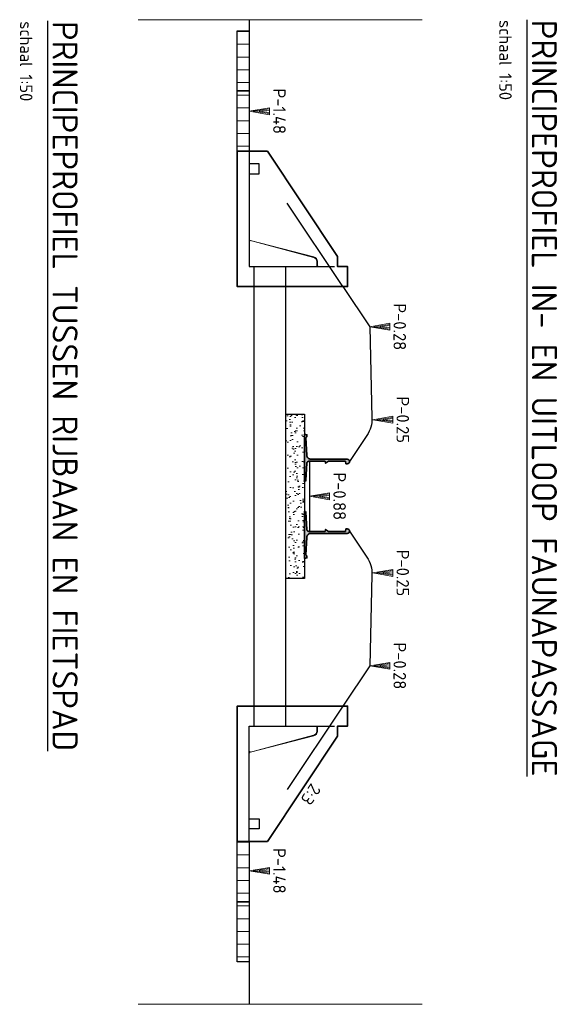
# Model space of a CAD drawing. Header units: metres. Extents: x 232680 to 233262, y 554200 to 554550.
# Tile 7 of 254: x 232740.49 to 232745.85, y 554421.01 to 554430.82. Entities that reach past the tile are written whole.
import ezdxf
from ezdxf.enums import TextEntityAlignment as Align

# ---------------------------------------------------------------- set-up
doc = ezdxf.new("R2010")
doc.units = ezdxf.units.M
doc.linetypes.add('XX-AFBREEK', pattern=[7, 4, -1, 1, -1])
doc.linetypes.add('XX-HIDDEN', pattern=[4, 2, -2])
for name, color, linetype, lineweight in [('N-WE-GW-MAAIVELD-G', 7, 'GW-MAAIVELD', 25), ('N-WE-RI-HWA_UITSTROOMBAK-KROOSHEK-GD', 250, 'Continuous', 13), ('N-WE-RI-PUT-GA', 254, 'Continuous', 35), ('N-WE-RI-PUT_025-GD', 7, 'Continuous', 25), ('N-WE-RI-PUT_035-GD', 7, 'Continuous', 35), ('N-WE-VH-VERHARDING_FUNDERING_ZAND-AD', 252, 'Continuous', 18), ('N-WE-VH-VERHARDING_FUNDERING_ZAND-GD', 7, 'Continuous', 25), ('N-WE-VH-VERHARDING_GRASBETONSTEEN-A', 72, 'Continuous', 18), ('N-WE-VH-VERHARDING_GRASBETONSTEEN-G', 70, 'Continuous', 25), ('X-XX-AL-AFBREEKLIJN-G', 7, 'XX-AFBREEK', 13), ('X-XX-AL-T18', 7, 'Continuous', 18), ('X-XX-AL-T18-z', 7, 'Continuous', 18), ('X-XX-AL-T25', 7, 'Continuous', 25), ('X-XX-AL-T50', 7, 'Continuous', 25)]:
    doc.layers.add(name, color=color, linetype=linetype, lineweight=lineweight)
doc.layers.add('N-WE-RI-HWA_TRANSPORTLEIDING_PVC_315-GD', color=150, linetype='Continuous', lineweight=25, true_color=0x007fff)
doc.styles.add('NLCS-ISO', font='NLCS-ISO.ttf')
doc.styles.add('NLCS-ISO-ANNOTATIEF-T25', font='NLCS-ISO.ttf', dxfattribs={"height": 2.5})
doc.styles.add('NLCS-ISO-ANNOTATIEF-T50', font='NLCS-ISO.ttf')
doc.linetypes.add('GW-MAAIVELD', pattern='A,12,[40,NLCS.SHX,S=1,R=0,X=0,Y=-0.5],12', length=24)
pattern_1 = [(0, (235907.11185, 556982.30583), (3e-17, 0.127), [])]
pattern_2 = [(0, (235907.11185, 556990.38583), (3e-17, 0.127), [])]

# ---------------------------------------------------------------- blocks, each defined once
blk = doc.blocks.new('Blok - Peilmaat randverharding')
at = {"color": 0}
for p, q in [((-0.6, 3.5), (0.6, 3.5)), ((0, 0), (-0.6, 3.5)), ((-0.4, 3.5), (0.4, 3.5)), ((0, 0.7), (-0.4, 3.5)), ((-0.2, 3.5), (0.2, 3.5)), ((0, 1.75), (-0.2, 3.5)), ((0.6, 3.5), (0, 0)), ((0.4, 3.5), (0, 0.7)), ((0.2, 3.5), (0, 1.75))]:
    blk.add_line(p, q, dxfattribs=at)

msp = doc.modelspace()

# ---------------------------------------------------------------- hatches: boundary and pattern name
at = {"layer": 'N-WE-RI-PUT-GA'}
for points in [[(232743.349, 554426.3995, -0.399656), (232743.3689, 554426.4185), (232743.5314, 554426.4185, -0.388879), (232743.5344, 554426.4158), (232743.5359, 554426.3985), (232743.5459, 554426.3985), (232743.5659, 554426.4185), (232743.5844, 554426.4185), (232743.735, 554426.4185, -0.388879), (232743.738, 554426.4158), (232743.7399, 554426.3935), (232743.7529, 554426.3935, 1), (232743.7529, 554426.4375), (232743.3899, 554426.4375, -0.414214), (232743.3499, 554426.4775), (232743.3499, 554426.4825), (232743.3469, 554426.4855), (232743.3399, 554426.6525), (232743.3499, 554426.6625), (232743.3499, 554426.6825, 0.414214), (232743.3449, 554426.6875), (232743.3259, 554426.6875), (232743.3259, 554426.2185), (232743.3304, 554426.2185, 0.399656), (232743.3404, 554426.228)], [(232743.349, 554425.7375, 0.399656), (232743.3689, 554425.7185), (232743.5314, 554425.7185, 0.388879), (232743.5344, 554425.7212), (232743.5359, 554425.7385), (232743.5459, 554425.7385), (232743.5659, 554425.7185), (232743.5844, 554425.7185), (232743.735, 554425.7185, 0.388879), (232743.738, 554425.7212), (232743.7399, 554425.7435), (232743.7529, 554425.7435, -1), (232743.7529, 554425.6995), (232743.3899, 554425.6995, 0.414214), (232743.3499, 554425.6595), (232743.3499, 554425.6545), (232743.3469, 554425.6515), (232743.3399, 554425.4845), (232743.3499, 554425.4745), (232743.3499, 554425.4545, -0.414214), (232743.3449, 554425.4495), (232743.3259, 554425.4495), (232743.3259, 554425.9185), (232743.3304, 554425.9185, -0.399656), (232743.3404, 554425.909)]]:
    msp.add_hatch(color=256, dxfattribs=at).paths.add_polyline_path(points)
at = {"layer": 'N-WE-VH-VERHARDING_FUNDERING_ZAND-AD'}
h = msp.add_hatch(dxfattribs=at)
h.set_pattern_fill('AVH-FUNDERING_ZAND', color=256, pattern_type=2)
h.set_pattern_definition([(307.5, (11613.26356, 27678.07378), (0.096341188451, 0.003149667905), [0, -0.076, 0, -0.085, 0, -0.08125]), (277.5, (11613.26356, 27678.07378), (0.141107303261, -0.088488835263), [0, -0.041, 0, -0.0685, 0, -0.02625]), (237.5, (11613.26356, 27678.13528), (0.000282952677, -0.155707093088), [0, -0.025, 0, -0.09, 0, -0.1175]), (227.5, (11613.26356, 27678.13528), (0.043883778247, -0.15030633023), [0, -0.0125, 0, -0.059, 0, -0.0675])])
h.paths.add_polyline_path([(232743.1409, 554425.2495), (232743.3259, 554425.2495), (232743.3259, 554425.4495), (232743.3259, 554426.6875), (232743.3259, 554426.8875), (232743.1409, 554426.8875)])
at = {"layer": 'N-WE-VH-VERHARDING_GRASBETONSTEEN-A'}
h = msp.add_hatch(dxfattribs=at)
h.set_pattern_fill('ANSI31', color=256, scale=0.04, angle=315)
h.set_pattern_definition(pattern_2)
h.paths.add_polyline_path([(232742.7759, 554430.7085), (232742.7759, 554430.1085), (232742.6559, 554430.1085), (232742.6559, 554430.7085)])
h = msp.add_hatch(dxfattribs=at)
h.set_pattern_fill('ANSI31', color=256, scale=0.04, angle=315)
h.set_pattern_definition(pattern_2)
h.paths.add_polyline_path([(232742.7759, 554430.1085), (232742.7759, 554429.5085), (232742.6559, 554429.5085), (232742.6559, 554430.1085)])
h = msp.add_hatch(dxfattribs=at)
h.set_pattern_fill('ANSI31', color=256, scale=0.04, angle=315)
h.set_pattern_definition(pattern_1)
h.paths.add_polyline_path([(232742.7759, 554422.6285), (232742.7759, 554422.0285), (232742.6559, 554422.0285), (232742.6559, 554422.6285)])
h = msp.add_hatch(dxfattribs=at)
h.set_pattern_fill('ANSI31', color=256, scale=0.04, angle=315)
h.set_pattern_definition(pattern_1)
h.paths.add_polyline_path([(232742.7759, 554422.0285), (232742.7759, 554421.4285), (232742.6559, 554421.4285), (232742.6559, 554422.0285)])

# ---------------------------------------------------------------- linework, layer by layer
at = {"layer": 'N-WE-GW-MAAIVELD-G', "ltscale": 0.5, "flags": 128}
for points in [[(232742.7759, 554430.8188), (232742.7759, 554430.7085)], [(232743.3759, 554426.4185), (232743.3759, 554425.7185)], [(232742.7759, 554421.4285), (232742.7759, 554421.0057)]]:
    msp.add_lwpolyline(points, dxfattribs=at)
at = {"layer": 'N-WE-GW-MAAIVELD-G', "linetype": 'XX-HIDDEN', "ltscale": 0.5, "flags": 128}
for points in [[(232743.7092, 554428.1585), (232742.7759, 554429.5585)], [(232743.7092, 554423.9785), (232742.7759, 554422.5785)]]:
    msp.add_lwpolyline(points, dxfattribs=at)
at = {"layer": 'N-WE-GW-MAAIVELD-G', "ltscale": 0.5, "flags": 128}
for points in [[(232743.7092, 554428.1585), (232743.9759, 554427.7585), (232743.999, 554426.8502, -0.154563), (232743.9487, 554426.6762), (232743.7749, 554426.4155)], [(232743.7749, 554425.7215), (232743.9487, 554425.4608, -0.154563), (232743.999, 554425.2868), (232743.9759, 554424.3785), (232743.7092, 554423.9785)]]:
    msp.add_lwpolyline(points, format="xyb", dxfattribs=at)
at = {"layer": 'N-WE-RI-HWA_TRANSPORTLEIDING_PVC_315-GD', "flags": 128}
for points in [[(232742.8259, 554423.7785), (232742.8259, 554428.3585)], [(232743.1409, 554423.7785), (232743.1409, 554428.3585)]]:
    msp.add_lwpolyline(points, dxfattribs=at)
at = {"layer": 'N-WE-RI-HWA_UITSTROOMBAK-KROOSHEK-GD', "flags": 128}
for points in [[(232742.7759, 554428.6399), (232742.7809, 554428.6099)], [(232743.4369, 554428.3585), (232743.4669, 554428.3635)], [(232743.4369, 554423.7785), (232743.4669, 554423.7735)], [(232742.7759, 554423.4971), (232742.7809, 554423.5271)]]:
    msp.add_lwpolyline(points, close=True, dxfattribs=at)
for points in [[(232743.4559, 554428.3585), (232743.4559, 554428.4085, 0.339454), (232743.4188, 554428.4568), (232742.7759, 554428.6208), (232743.4168, 554428.4491, -0.339454), (232743.4479, 554428.4085), (232743.4479, 554428.3585)], [(232743.4559, 554423.7785), (232743.4559, 554423.7285, -0.339454), (232743.4188, 554423.6802), (232742.7759, 554423.5162), (232743.4168, 554423.6879, 0.339454), (232743.4479, 554423.7285), (232743.4479, 554423.7785)]]:
    msp.add_lwpolyline(points, format="xyb", dxfattribs=at)
at = {"layer": 'N-WE-RI-PUT_025-GD', "linetype": 'XX-HIDDEN', "flags": 128}
for points in [[(232742.7759, 554429.5085), (232742.7759, 554428.3585), (232743.6559, 554428.3585)], [(232742.7759, 554422.6285), (232742.7759, 554423.7785), (232743.6559, 554423.7785)]]:
    msp.add_lwpolyline(points, dxfattribs=at)
at = {"layer": 'N-WE-RI-PUT_025-GD', "linetype": 'XX-HIDDEN', "ltscale": 0.2, "flags": 128}
for points in [[(232742.7759, 554429.2835), (232742.8759, 554429.2835), (232742.8759, 554429.3835), (232742.7759, 554429.3835)], [(232742.7759, 554422.8535), (232742.8759, 554422.8535), (232742.8759, 554422.7535), (232742.7759, 554422.7535)]]:
    msp.add_lwpolyline(points, dxfattribs=at)
at = {"layer": 'N-WE-RI-PUT_035-GD', "flags": 128}
for points in [[(232742.9559, 554429.5085), (232742.6559, 554429.5085), (232742.6559, 554428.1585), (232743.7559, 554428.1585), (232743.7559, 554428.3585), (232743.6559, 554428.3585), (232743.6559, 554428.4585)], [(232742.9559, 554422.6285), (232742.6559, 554422.6285), (232742.6559, 554423.9785), (232743.7559, 554423.9785), (232743.7559, 554423.7785), (232743.6559, 554423.7785), (232743.6559, 554423.6785)]]:
    msp.add_lwpolyline(points, close=True, dxfattribs=at)
at = {"layer": 'N-WE-RI-PUT_035-GD'}
for points in [[(232743.735, 554426.4185), (232743.5844, 554426.4185), (232743.5659, 554426.4185), (232743.5359, 554426.3985), (232743.5314, 554426.4185), (232743.3689, 554426.4185, 0.399656), (232743.349, 554426.3995), (232743.3404, 554426.228, -0.399656), (232743.3259, 554426.2185), (232743.3259, 554426.6875), (232743.3499, 554426.6825), (232743.3499, 554426.6625), (232743.3399, 554426.6525), (232743.3499, 554426.4775, 0.414214), (232743.3899, 554426.4375), (232743.7529, 554426.4375, -1), (232743.7529, 554426.3935), (232743.7399, 554426.3935)], [(232743.735, 554425.7185), (232743.5844, 554425.7185), (232743.5659, 554425.7185), (232743.5359, 554425.7385), (232743.5314, 554425.7185), (232743.3689, 554425.7185, -0.399656), (232743.349, 554425.7375), (232743.3404, 554425.909, 0.399656), (232743.3259, 554425.9185), (232743.3259, 554425.4495), (232743.3499, 554425.4545), (232743.3499, 554425.4745), (232743.3399, 554425.4845), (232743.3499, 554425.6595, -0.414214), (232743.3899, 554425.6995), (232743.7529, 554425.6995, 1), (232743.7529, 554425.7435), (232743.7399, 554425.7435)]]:
    msp.add_lwpolyline(points, format="xyb", close=True, dxfattribs=at)
at = {"layer": 'N-WE-VH-VERHARDING_FUNDERING_ZAND-GD', "flags": 128}
msp.add_lwpolyline([(232743.1409, 554426.8875), (232743.3259, 554426.8875), (232743.3259, 554426.6875), (232743.3259, 554425.4495), (232743.3259, 554425.2495), (232743.1409, 554425.2495)], dxfattribs=at)
at = {"layer": 'N-WE-VH-VERHARDING_GRASBETONSTEEN-G', "flags": 128}
for points in [[(232742.7759, 554430.7085), (232742.7759, 554430.1085), (232742.6559, 554430.1085), (232742.6559, 554430.7085)], [(232742.7759, 554430.1085), (232742.7759, 554429.5085), (232742.6559, 554429.5085), (232742.6559, 554430.1085)], [(232742.7759, 554422.6285), (232742.7759, 554422.0285), (232742.6559, 554422.0285), (232742.6559, 554422.6285)], [(232742.7759, 554422.0285), (232742.7759, 554421.4285), (232742.6559, 554421.4285), (232742.6559, 554422.0285)]]:
    msp.add_lwpolyline(points, close=True, dxfattribs=at)
at = {"layer": 'X-XX-AL-AFBREEKLIJN-G', "ltscale": 1.5}
for points in [[(232741.6679, 554430.8188), (232744.5003, 554430.8188)], [(232741.6679, 554421.0057), (232744.5003, 554421.0057)]]:
    msp.add_lwpolyline(points, dxfattribs=at)

# ---------------------------------------------------------------- block references
at = {"layer": 'X-XX-AL-T18', "yscale": 0.05714285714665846, "zscale": 0.05714285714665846, "rotation": 270}
for p, xscale in [((232742.7759, 554429.9064), -0.05714285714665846), ((232743.9759, 554427.7585), 0.05714285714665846), ((232744.0059, 554426.8322), 0.05714285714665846), ((232743.3759, 554426.0694), -0.05714285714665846), ((232744.0059, 554425.3048), -0.05714285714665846), ((232743.9759, 554424.3785), -0.05714285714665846), ((232742.7759, 554422.336), -0.05714285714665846)]:
    msp.add_blockref('Blok - Peilmaat randverharding', p, dxfattribs=dict(at, xscale=xscale))

# ---------------------------------------------------------------- texts
at = {"layer": 'X-XX-AL-T18', "style": 'NLCS-ISO'}
for s, p in [('P-1.48', (232742.9759, 554429.9064)), ('P-0.28', (232744.1759, 554427.7585)), ('P-0.25', (232744.2059, 554426.8322)), ('P-0.88', (232743.5759, 554426.0694)), ('P-0.25', (232744.2059, 554425.3048)), ('P-0.28', (232744.1759, 554424.3785)), ('P-1.48', (232742.9759, 554422.336))]:
    msp.add_text(s, height=0.125, rotation=270, dxfattribs=at).set_placement(p, align=Align.BOTTOM_CENTER)
at = {"layer": 'X-XX-AL-T18-z', "style": 'NLCS-ISO'}
msp.add_text('2:3', height=0.125, rotation=236.30993, dxfattribs=at).set_placement((232743.3059, 554423.1535), align=Align.BOTTOM_CENTER)
at = {"layer": 'X-XX-AL-T25', "style": 'NLCS-ISO-ANNOTATIEF-T25'}
for p in [(232740.4895, 554430.8032), (232745.2669, 554430.8156)]:
    msp.add_text('schaal 1:50', height=0.125, rotation=270, dxfattribs=at).set_placement(p)
at = {"layer": 'X-XX-AL-T50', "style": 'NLCS-ISO-ANNOTATIEF-T50'}
for s, p in [('%%UPRINCIPEPROFIEL TUSSEN RIJBAAN EN FIETSPAD', (232740.8144, 554430.8064)), ('%%UPRINCIPEPROFIEL IN- EN UITLOOP FAUNAPASSAGE', (232745.5919, 554430.8188))]:
    msp.add_text(s, height=0.25, rotation=270, dxfattribs=at).set_placement(p)

doc.saveas('drawing.dxf')
